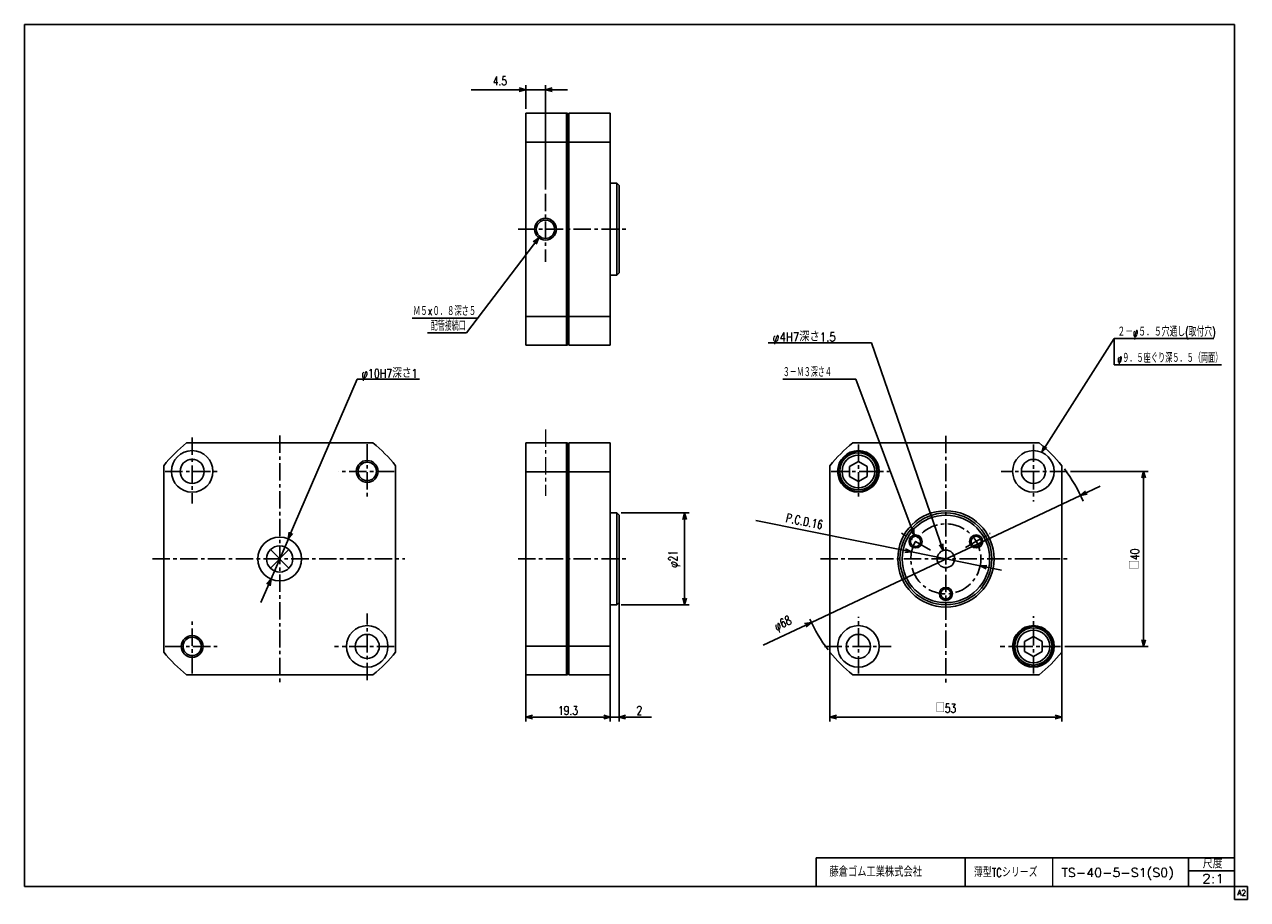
# Model space of a CAD drawing. Header units: millimetres. Extents: x -136 to 144, y -100 to 100.
import ezdxf
from ezdxf.enums import TextEntityAlignment as Align

# ---------------------------------------------------------------- set-up
doc = ezdxf.new("R2010")
doc.units = ezdxf.units.MM
doc.header["$LTSCALE"] = 0.125
doc.linetypes.add('CENTER', pattern=[50.8, 31.75, -6.35, 6.35, -6.35])
doc.layers.add('ZUWAKU', color=7, linetype='Continuous')
doc.styles.add('FdaStyle0', font='txt.shx', dxfattribs={"width": 0.75, "bigfont": 'bigfont'})
doc.dimstyles.new('DaDimDiametricStyle', dxfattribs={"dimtxt": 2, "dimasz": 1.500001, "dimexe": 0.5, "dimexo": 0.5, "dimgap": 1, "dimtad": 3, "dimdsep": 46, "dimtxsty": 'FdaStyle0', "dimblk1": 'OPEN30', "dimblk2": 'OPEN30', "dimsah": 1, "dimcen": 0.09, "dimclrd": 4, "dimclre": 4, "dimclrt": 4, "dimadec": 0, "dimazin": 2, "dimtfac": 1, "dimtdec": 4, "dimtmove": 0, "dimatfit": 0, "dimfxl": 1, "dimarcsym": 0})
doc.dimstyles.new('DaDimRotatedStyle', dxfattribs={"dimtxt": 2, "dimasz": 1.500001, "dimexe": 1, "dimexo": 0.5, "dimgap": 1, "dimtad": 3, "dimdsep": 46, "dimtxsty": 'FdaStyle0', "dimblk1": 'OPEN30', "dimblk2": 'OPEN30', "dimsah": 1, "dimcen": 0.09, "dimclrd": 4, "dimclre": 4, "dimclrt": 4, "dimadec": 0, "dimazin": 2, "dimtfac": 1, "dimtdec": 4, "dimtmove": 0, "dimatfit": 0, "dimfxl": 1, "dimarcsym": 0})

# ---------------------------------------------------------------- blocks, each defined once
blk = doc.blocks.new('_OPEN30')
at = {"color": 0, "linetype": 'ByBlock', "lineweight": -2}
for p, q in [((-1, 0.267949), (0, 0)), ((0, 0), (-1, -0.267949)), ((0, 0), (-1, 0))]:
    blk.add_line(p, q, dxfattribs=at)
blk = doc.blocks.new('*D1')
at = {"color": 4, "linetype": 'Continuous', "lineweight": 25}
for p, q in [((0.37, -11.65), (15.87, -11.65)), ((14.87, -32.65), (14.87, -11.65)), ((0.37, -32.65), (15.87, -32.65))]:
    blk.add_line(p, q, dxfattribs=at)
at = {"color": 4, "xscale": 1.500001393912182, "yscale": 1.499994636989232}
for p, rotation in [((14.87, -11.65), 90), ((14.87, -32.65), 270)]:
    blk.add_blockref('_OPEN30', p, dxfattribs=dict(at, rotation=rotation))
at = {"color": 4, "insert": (13.87, -22.15), "char_height": 2, "width": 8.5, "attachment_point": 8, "rotation": 90, "style": 'FdaStyle0'}
blk.add_mtext('\\T1.00;φ21', dxfattribs=at)
blk = doc.blocks.new('*D2')
at = {"color": 4, "linetype": 'Continuous', "lineweight": 25}
for p, q in [((-21.43, -44.65), (-21.43, -59.3)), ((-2.13, -44.65), (-2.13, -59.3)), ((-21.43, -58.3), (-2.13, -58.3))]:
    blk.add_line(p, q, dxfattribs=at)
at = {"color": 4, "xscale": 1.500001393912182, "yscale": 1.499994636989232}
for p, rotation in [((-21.43, -58.3), 180), ((-2.13, -58.3), 360)]:
    blk.add_blockref('_OPEN30', p, dxfattribs=dict(at, rotation=rotation))
at = {"color": 4, "insert": (-11.78, -57.8), "char_height": 2, "width": 10.5, "attachment_point": 8, "style": 'FdaStyle0'}
blk.add_mtext('\\T1.00;19.3', dxfattribs=at)
blk = doc.blocks.new('*D3')
at = {"color": 4, "linetype": 'Continuous', "lineweight": 25}
for p, q in [((-0.13, -28.15), (-0.13, -59.3)), ((-2.13, -44.65), (-2.13, -59.3)), ((-2.13, -58.3), (-0.13, -58.3)), ((7.27, -58.3), (-0.13, -58.3))]:
    blk.add_line(p, q, dxfattribs=at)
at = {"color": 4, "xscale": 1.500001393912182, "yscale": 1.499994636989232, "rotation": 180}
blk.add_blockref('_OPEN30', (-0.13, -58.3), dxfattribs=at)
at = {"color": 4, "insert": (3.87, -57.8), "char_height": 2, "width": 4.5, "attachment_point": 7, "style": 'FdaStyle0'}
blk.add_mtext('\\T1.00;2', dxfattribs=at)
blk = doc.blocks.new('DC_GROUP_TS-40改1_1')
at = {"color": 4, "linetype": 'Continuous', "lineweight": 25}
for radius in [2.5, 2.1]:
    blk.add_circle((-16.93, 53.2), radius, dxfattribs=at)
blk = doc.blocks.new('DC_GROUP_TS-40改1_2')
at = {"color": 4, "linetype": 'Continuous', "lineweight": 25}
for radius in [1.5, 1.17]:
    blk.add_circle((74.57, -30.15), radius, dxfattribs=at)
blk = doc.blocks.new('DC_GROUP_TS-40改1_3')
at = {"color": 4, "linetype": 'Continuous', "lineweight": 25}
for radius in [1.5, 1.17]:
    blk.add_circle((74.57, -30.15), radius, dxfattribs=at)
blk = doc.blocks.new('DC_GROUP_TS-40改1_4')
at = {"color": 4, "linetype": 'Continuous', "lineweight": 25}
for radius in [1.5, 1.17]:
    blk.add_circle((74.57, -30.15), radius, dxfattribs=at)
blk = doc.blocks.new('DC_GROUP_TS-40改1_5')
at = {"color": 4, "linetype": 'Continuous', "lineweight": 25}
for radius in [1.5, 1.17]:
    blk.add_circle((81.49, -18.15), radius, dxfattribs=at)
blk = doc.blocks.new('DC_GROUP_TS-40改1_6')
at = {"color": 4, "linetype": 'Continuous', "lineweight": 25}
for radius in [1.5, 1.17]:
    blk.add_circle((81.49, -18.15), radius, dxfattribs=at)
blk = doc.blocks.new('DC_GROUP_TS-40改1_7')
at = {"color": 4, "linetype": 'Continuous', "lineweight": 25}
for radius in [1.5, 1.17]:
    blk.add_circle((81.49, -18.15), radius, dxfattribs=at)
blk = doc.blocks.new('DC_GROUP_TS-40改1_8')
at = {"color": 4, "linetype": 'Continuous', "lineweight": 25}
for radius in [1.5, 1.17]:
    blk.add_circle((67.64, -18.15), radius, dxfattribs=at)
blk = doc.blocks.new('DC_GROUP_TS-40改1_9')
at = {"color": 4, "linetype": 'Continuous', "lineweight": 25}
for radius in [1.5, 1.17]:
    blk.add_circle((67.64, -18.15), radius, dxfattribs=at)
blk = doc.blocks.new('DC_GROUP_TS-40改1_10')
at = {"color": 4, "linetype": 'Continuous', "lineweight": 25}
for radius in [1.5, 1.17]:
    blk.add_circle((67.64, -18.15), radius, dxfattribs=at)
blk = doc.blocks.new('*D14')
at = {"color": 4, "linetype": 'Continuous', "lineweight": 25}
for p, q in [((48.07, -39.45), (48.07, -59.3)), ((101.07, -39.45), (101.07, -59.3)), ((48.07, -58.3), (101.07, -58.3))]:
    blk.add_line(p, q, dxfattribs=at)
at = {"color": 4, "xscale": 1.500001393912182, "yscale": 1.499994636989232}
for p, rotation in [((48.07, -58.3), 180), ((101.07, -58.3), 360)]:
    blk.add_blockref('_OPEN30', p, dxfattribs=dict(at, rotation=rotation))
at = {"color": 4, "insert": (74.57, -57.3), "char_height": 2, "width": 8.5, "attachment_point": 8, "style": 'FdaStyle0'}
blk.add_mtext('\\T1.00;□53', dxfattribs=at)
blk = doc.blocks.new('*D15')
at = {"color": 4, "linetype": 'Continuous', "lineweight": 25}
for p, q in [((103.06, -2.15), (120.76, -2.15)), ((119.76, -2.15), (119.76, -42.15)), ((101.77, -42.15), (120.76, -42.15))]:
    blk.add_line(p, q, dxfattribs=at)
at = {"color": 4, "xscale": 1.500001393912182, "yscale": 1.499994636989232}
for p, rotation in [((119.76, -2.15), 90), ((119.76, -42.15), 270)]:
    blk.add_blockref('_OPEN30', p, dxfattribs=dict(at, rotation=rotation))
at = {"color": 4, "insert": (118.76, -22.15), "char_height": 2, "width": 8.5, "attachment_point": 8, "rotation": 90, "style": 'FdaStyle0'}
blk.add_mtext('\\T1.00;□40', dxfattribs=at)
blk = doc.blocks.new('*D16')
at = {"color": 4, "linetype": 'Continuous', "lineweight": 25}
for p, q in [((31.16, -13.37), (66.73, -20.56)), ((82.41, -23.73), (66.73, -20.56)), ((87.31, -24.72), (82.41, -23.73))]:
    blk.add_line(p, q, dxfattribs=at)
at = {"color": 4, "xscale": 1.500001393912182, "yscale": 1.499994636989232}
for p, rotation in [((66.73, -20.56), 348.5677934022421), ((82.41, -23.73), 168.5677934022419)]:
    blk.add_blockref('_OPEN30', p, dxfattribs=dict(at, rotation=rotation))
at = {"color": 4, "insert": (46.22, -15.39), "char_height": 2, "width": 18.5, "attachment_point": 9, "rotation": 348.5678, "style": 'FdaStyle0'}
blk.add_mtext('\\T1.00;P.C.D.16', dxfattribs=at)
blk = doc.blocks.new('DC_GROUP_TS-40改1_11')
at = {"color": 4, "linetype": 'Continuous', "lineweight": 25}
for radius in [2.5, 2.1]:
    blk.add_circle((-57.67, -2.15), radius, dxfattribs=at)
blk = doc.blocks.new('DC_GROUP_TS-40改1_12')
at = {"color": 4, "linetype": 'Continuous', "lineweight": 25}
for radius in [2.5, 2.1]:
    blk.add_circle((-97.67, -42.15), radius, dxfattribs=at)
blk = doc.blocks.new('*D19')
at = {"color": 4, "linetype": 'Continuous', "lineweight": 25}
for p, q in [((109.84, -5.5), (105.32, -7.64)), ((105.32, -7.64), (43.82, -36.66)), ((32.78, -41.86), (43.82, -36.66))]:
    blk.add_line(p, q, dxfattribs=at)
at = {"color": 4, "xscale": 1.500001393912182, "yscale": 1.499994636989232}
for p, rotation in [((105.32, -7.64), 205.2616159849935), ((43.82, -36.66), 25.26161598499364)]:
    blk.add_blockref('_OPEN30', p, dxfattribs=dict(at, rotation=rotation))
at = {"color": 4, "insert": (39.77, -37.46), "char_height": 2, "width": 8.5, "attachment_point": 9, "rotation": 25.2616, "style": 'FdaStyle0'}
blk.add_mtext('\\T1.00;φ68', dxfattribs=at)
blk = doc.blocks.new('DC_GROUP_TS-40改1_13')
at = {"color": 4, "linetype": 'Continuous', "lineweight": 25}
for p, q in [((-75.7, -17.55), (-59.99, 18.94)), ((-59.99, 18.94), (-45.76, 18.94))]:
    blk.add_line(p, q, dxfattribs=at)
at = {"color": 4, "xscale": 1.500001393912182, "yscale": 1.499994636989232, "rotation": 246.7129165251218}
blk.add_blockref('_OPEN30', (-75.7, -17.55), dxfattribs=at)
at = {"color": 4, "style": 'FdaStyle0', "width": 0.744186}
blk.add_text('φ10H7深さ1', height=2, dxfattribs=at).set_placement((-58.99, 19.24), (-46.19, 19.24), align=Align.FIT)
blk = doc.blocks.new('DC_GROUP_TS-40改1_14')
at = {"color": 4, "linetype": 'Continuous', "lineweight": 25}
for p, q in [((57.57, 27.27), (33.97, 27.27)), ((73.96, -20.24), (57.57, 27.27))]:
    blk.add_line(p, q, dxfattribs=at)
at = {"color": 4, "xscale": 1.500001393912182, "yscale": 1.499994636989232, "rotation": 289.0284220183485}
blk.add_blockref('_OPEN30', (73.96, -20.24), dxfattribs=at)
at = {"color": 4, "style": 'FdaStyle0', "width": 0.75}
blk.add_text('φ4H7深さ1.5', height=2, dxfattribs=at).set_placement((34.97, 27.57), (49.37, 27.57), align=Align.FIT)
blk = doc.blocks.new('DA_IMAGEDIMGROUP_1')
at = {"color": 4, "linetype": 'Continuous', "lineweight": 25}
for p, q in [((-33.94, 85.09), (-21.43, 85.09)), ((-21.43, 80.7), (-21.43, 86.09)), ((-16.93, 85.09), (-21.43, 85.09)), ((-16.93, 62.3), (-16.93, 86.09)), ((-11.93, 85.09), (-16.93, 85.09))]:
    blk.add_line(p, q, dxfattribs=at)
at = {"color": 4, "xscale": 1.500001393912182, "yscale": 1.499994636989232}
for p, rotation in [((-21.43, 85.09), 360), ((-16.93, 85.09), 180)]:
    blk.add_blockref('_OPEN30', p, dxfattribs=dict(at, rotation=rotation))
at = {"color": 4, "insert": (-25.74, 86.09), "char_height": 2, "width": 8.5, "attachment_point": 9, "style": 'FdaStyle0'}
blk.add_mtext('\\T1.00;4.5', dxfattribs=at)

msp = doc.modelspace()

# ---------------------------------------------------------------- linework, layer by layer
at = {"color": 4, "linetype": 'Continuous', "lineweight": 25}
for p, q in [((-21.427, 79.7), (-21.427, 26.7)), ((-21.427, 79.7), (-11.877, 79.7)), ((-12.127, 79.7), (-12.127, 26.7)), ((-11.877, 79.7), (-11.877, 26.7)), ((-11.577, 79.7), (-11.577, 26.7)), ((-11.577, 79.7), (-2.127, 79.7)), ((-2.127, 26.7), (-2.127, 79.7)), ((-11.577, 77.2), (-11.877, 77.2)), ((-21.427, 73.111), (-11.877, 73.111)), ((-11.577, 73.111), (-2.127, 73.111)), ((-0.627, 63.7), (-2.127, 63.7)), ((-0.627, 42.7), (-0.627, 63.7)), ((-0.127, 63.2), (-0.627, 63.7)), ((-0.127, 63.2), (-0.127, 43.2)), ((-18.487, 51.246), (-35.019, 29.541)), ((-0.627, 42.7), (-2.127, 42.7)), ((-0.127, 43.2), (-0.627, 42.7)), ((-32.461, 32.899), (-47.421, 32.899)), ((-21.427, 33.288), (-11.877, 33.288)), ((-11.577, 33.288), (-2.127, 33.288)), ((-35.019, 29.541), (-43.892, 29.541)), ((-11.577, 29.2), (-11.877, 29.2)), ((96.481, 2.252), (113.038, 28.198)), ((113.038, 28.198), (135.739, 28.198)), ((113.038, 28.198), (113.038, 22.198)), ((-21.427, 26.7), (-11.877, 26.7)), ((-11.577, 26.7), (-2.127, 26.7)), ((113.038, 22.198), (137.582, 22.198)), ((37.293, 18.937), (53.961, 18.937)), ((67.298, -16.686), (53.961, 18.937)), ((-56.373, 4.353), (-98.975, 4.353)), ((-21.427, 4.353), (-21.427, -48.647)), ((-21.427, 4.353), (-11.877, 4.353)), ((-12.127, 4.353), (-12.127, -48.647)), ((-11.877, 4.353), (-11.877, -48.647)), ((-11.577, 4.353), (-11.577, -48.647)), ((-11.577, 4.353), (-2.127, 4.353)), ((-2.127, -48.647), (-2.127, 4.353)), ((95.868, 4.353), (53.265, 4.353)), ((-11.577, 1.853), (-11.877, 1.853)), ((52.567, -1.012), (54.567, 0.143)), ((54.567, 0.143), (56.567, -1.012)), ((-104.174, -0.846), (-104.174, -43.449)), ((-51.174, -43.449), (-51.174, -0.846)), ((-21.427, -2.236), (-11.877, -2.236)), ((-11.577, -2.236), (-2.127, -2.236)), ((48.067, -0.846), (48.067, -43.449)), ((52.567, -3.282), (52.567, -1.012)), ((56.567, -1.012), (56.567, -3.282)), ((101.067, -43.449), (101.067, -0.846)), ((54.567, -4.437), (52.567, -3.282)), ((56.567, -3.282), (54.567, -4.437)), ((-0.627, -11.647), (-2.127, -11.647)), ((-0.627, -32.647), (-0.627, -11.647)), ((-0.127, -12.147), (-0.627, -11.647)), ((-0.127, -12.147), (-0.127, -32.147)), ((-75.697, -17.554), (-79.651, -26.74)), ((-79.795, -24.268), (-75.553, -20.026)), ((-79.795, -20.026), (-75.553, -24.268)), ((-79.651, -26.74), (-81.958, -32.1)), ((-0.627, -32.647), (-2.127, -32.647)), ((-0.127, -32.147), (-0.627, -32.647)), ((92.567, -41.012), (94.567, -39.857)), ((92.567, -43.282), (92.567, -41.012)), ((94.567, -39.857), (96.567, -41.012)), ((96.567, -41.012), (96.567, -43.282)), ((-21.427, -42.058), (-11.877, -42.058)), ((-11.577, -42.058), (-2.127, -42.058)), ((94.567, -44.437), (92.567, -43.282)), ((96.567, -43.282), (94.567, -44.437)), ((-11.577, -46.147), (-11.877, -46.147)), ((-98.975, -48.647), (-56.373, -48.647)), ((-21.427, -48.647), (-11.877, -48.647)), ((-11.577, -48.647), (-2.127, -48.647)), ((53.265, -48.647), (95.868, -48.647))]:
    msp.add_line(p, q, dxfattribs=at)
at = {"color": 4, "linetype": 'CENTER', "lineweight": 25}
for p, q in [((-16.927, 61.304), (-16.927, 45.725)), ((-23.207, 53.2), (1.443, 53.2)), ((-77.674, 6.055), (-77.674, -50.672)), ((74.567, 5.968), (74.567, -50.934)), ((-97.674, 5.581), (-97.674, -9.456)), ((-57.674, 4.053), (-57.674, -8.41)), ((54.567, 4.015), (54.567, -8.658)), ((94.567, 4.015), (94.567, -9.054)), ((-103.836, -2.147), (-91.17, -2.147)), ((-51.512, -2.147), (-64.244, -2.147)), ((48.367, -2.147), (61.574, -2.147)), ((102.294, -2.147), (87.173, -2.147)), ((71.075, -20.131), (64.396, -16.275)), ((79.065, -19.55), (84.673, -16.312)), ((-106.768, -22.147), (-49.082, -22.147)), ((-23.207, -22.147), (1.443, -22.147)), ((45.909, -22.147), (102.898, -22.147)), ((-97.674, -48.347), (-97.674, -35.946)), ((-57.674, -49.875), (-57.674, -34.621)), ((54.567, -48.309), (54.567, -35.41)), ((94.567, -48.309), (94.567, -35.231)), ((-103.836, -42.147), (-91.519, -42.147)), ((-51.512, -42.147), (-65.115, -42.147)), ((46.839, -42.147), (62.092, -42.147)), ((100.766, -42.147), (86.972, -42.147))]:
    msp.add_line(p, q, dxfattribs=at)
at = {"color": 4, "linetype": 'CENTER', "lineweight": 13}
msp.add_line((-16.927, 7.465), (-16.927, -7.761), dxfattribs=at)
at = {"color": 4, "linetype": 'Continuous', "lineweight": 25}
for centre, radius in [((-97.674, -2.147), 4.75), ((-97.674, -2.147), 2.75), ((54.567, -2.147), 4.75), ((54.567, -2.147), 4.6), ((54.567, -2.147), 4.25), ((54.567, -2.147), 3.73), ((94.567, -2.147), 4.75), ((94.567, -2.147), 2.75), ((74.567, -22.147), 11), ((74.567, -22.147), 10.5), ((74.567, -22.147), 10), ((-77.674, -22.147), 5), ((-77.674, -22.147), 3), ((74.567, -22.147), 2), ((-57.674, -42.147), 4.75), ((54.567, -42.147), 4.75), ((94.567, -42.147), 4.75), ((94.567, -42.147), 4.6), ((94.567, -42.147), 4.25), ((94.567, -42.147), 3.73), ((-57.674, -42.147), 2.75), ((54.567, -42.147), 2.75)]:
    msp.add_circle(centre, radius, dxfattribs=at)
at = {"color": 4, "linetype": 'CENTER', "lineweight": 25}
msp.add_circle((74.567, -22.147), 8, dxfattribs=at)
at = {"color": 4, "linetype": 'Continuous', "lineweight": 25}
for centre, start, end in [((-77.674, -22.147), 128.79325, 141.20675), ((-77.674, -22.147), 38.79325, 51.20675), ((74.567, -22.147), 128.79325, 141.20675), ((74.567, -22.147), 38.79325, 51.20675), ((74.567, -22.147), 22.7989, 37.22393), ((74.567, -22.147), 203.92334, 217.721), ((-77.674, -22.147), 218.79325, 231.20675), ((-77.674, -22.147), 308.79325, 321.20675), ((74.567, -22.147), 218.79325, 231.20675), ((74.567, -22.147), 308.79325, 321.20675)]:
    msp.add_arc(centre, 34, start, end, dxfattribs=at)
at = {"layer": 'ZUWAKU', "color": 5, "linetype": 'Continuous', "lineweight": 25}
for p, q in [((140.5, 100), (-136, 100)), ((-136, -97), (-136, 100)), ((140.5, -100), (140.5, 100)), ((143.5, -97), (-136, -97)), ((143.5, -100), (143.5, -97)), ((143.5, -100), (140.5, -100))]:
    msp.add_line(p, q, dxfattribs=at)
at = {"layer": 'ZUWAKU', "color": 4, "linetype": 'Continuous', "lineweight": 25}
for p, q in [((44.953, -90.452), (140.453, -90.452)), ((44.953, -97), (44.953, -90.452)), ((78.953, -90.452), (78.953, -97)), ((130.021, -97), (130.021, -90.452)), ((130.021, -93.452), (140.453, -93.452))]:
    msp.add_line(p, q, dxfattribs=at)
at = {"layer": 'ZUWAKU', "color": 4, "linetype": 'Continuous', "lineweight": 13}
msp.add_line((98.953, -90.452), (98.953, -97), dxfattribs=at)

# ---------------------------------------------------------------- block references
at = {"linetype": 'Continuous'}
for name in ['DA_IMAGEDIMGROUP_1', 'DC_GROUP_TS-40改1_1', 'DC_GROUP_TS-40改1_14', 'DC_GROUP_TS-40改1_13', 'DC_GROUP_TS-40改1_11', 'DC_GROUP_TS-40改1_8', 'DC_GROUP_TS-40改1_9', 'DC_GROUP_TS-40改1_10', 'DC_GROUP_TS-40改1_5', 'DC_GROUP_TS-40改1_6', 'DC_GROUP_TS-40改1_7', 'DC_GROUP_TS-40改1_2', 'DC_GROUP_TS-40改1_3', 'DC_GROUP_TS-40改1_4', 'DC_GROUP_TS-40改1_12']:
    msp.add_blockref(name, (0, 0), dxfattribs=at)
at = {"color": 4, "xscale": 1.500001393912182, "yscale": 1.499994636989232}
for p, rotation in [((-18.487, 51.246), 52.70535061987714), ((96.481, 2.252), 237.4557394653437), ((67.298, -16.686), 290.5245273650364), ((-79.651, -26.74), 66.71291652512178)]:
    msp.add_blockref('_OPEN30', p, dxfattribs=dict(at, rotation=rotation))

# ---------------------------------------------------------------- texts
at = {"color": 4, "style": 'FdaStyle0'}
for s, height, width, p, p2 in [('Ｍ５×０．８深さ５', 2, 0.666667, (-47.186, 33.399), (-32.786, 33.399)), ('配管接続口', 2, 0.666667, (-43.163, 30.041), (-35.163, 30.041)), ('２－φ５．５穴通し(取付穴)', 2, 0.682927, (113.755, 28.698), (136.155, 28.698)), ('φ９．５座ぐり深５．５（両面）', 2, 0.666667, (113.755, 22.698), (137.755, 22.698)), ('３－Ｍ３深さ４', 2, 0.666667, (37.293, 19.437), (48.493, 19.437)), ('2:1', 2.1, 0.8, (133.122, -96.268), (138.162, -96.268))]:
    msp.add_text(s, height=height, dxfattribs=dict(at, width=width)).set_placement(p, p2, align=Align.FIT)
at = {"layer": 'ZUWAKU', "color": 4, "style": 'FdaStyle0'}
for s, height, width, p, p2 in [('藤倉ゴム工業株式会社', 2.25, 0.652778, (47.96, -94.781), (69.11, -94.781)), ('尺度', 1.9, 0.749175, (133.261, -92.842), (137.801, -92.842)), ('薄型TCシリーズ', 2, 0.731156, (80.984, -94.846), (95.534, -94.846)), ('TS-40-5-S1(S0)', 2, 0.8208, (100.984, -94.846), (126.634, -94.846))]:
    msp.add_text(s, height=height, dxfattribs=dict(at, width=width)).set_placement(p, p2, align=Align.FIT)
at = {"layer": 'ZUWAKU', "color": 7, "style": 'FdaStyle0', "width": 0.8}
msp.add_text('A2', height=1.25, dxfattribs=at).set_placement((141.154, -99.062), (143.154, -99.062), align=Align.FIT)

# ---------------------------------------------------------------- dimensions: what is measured, and where the dimension line sits
at = {"linetype": 'Continuous', "lineweight": 13}
for base, p1, p2, text, picture, middle in [((119.76, -42.147), (102.562, -2.147), (101.266, -42.147), '□<>', '*D15', (119.76, -22.147)), ((14.875, -11.647), (-0.127, -32.647), (-0.127, -11.647), 'φ<>', '*D1', (14.875, -22.147))]:
    dim = msp.add_linear_dim(base=base, p1=p1, p2=p2, angle=90, text=text, dimstyle='DaDimRotatedStyle', override={"dimtxt": 2, "dimasz": 1.500001, "dimexe": 1, "dimexo": 0.5, "dimgap": 1, "dimtad": 3, "dimtih": 0, "dimtoh": 0, "dimdec": 2, "dimzin": 8, "dimtxsty": 'FdaStyle0', "dimblk1": 'OPEN30', "dimblk2": 'OPEN30', "dimsah": 1, "dimclrd": 4, "dimclre": 4, "dimclrt": 4, "dimazin": 2, "dimtofl": 1, "dimatfit": 0, "dimtolj": 0, "dimtzin": 8}, dxfattribs=at)
    dim.commit()
    dim.dimension.update_dxf_attribs({"geometry": picture, "text_midpoint": middle})
for p1, p2, text, picture, middle in [((43.818, -36.657), (105.315, -7.638), 'φ68', '*D19', (37.177, -37.579)), ((66.725, -20.561), (82.408, -23.733), 'P.C.D.16', '*D16', (40.143, -13.145))]:
    dim = msp.add_diameter_dim_2p(p1=p1, p2=p2, text=text, dimstyle='DaDimDiametricStyle', override={"dimtxt": 2, "dimasz": 1.500001, "dimexe": 0.5, "dimexo": 0.5, "dimgap": 1, "dimtad": 3, "dimtih": 0, "dimtoh": 0, "dimdec": 2, "dimzin": 8, "dimtxsty": 'FdaStyle0', "dimblk1": 'OPEN30', "dimblk2": 'OPEN30', "dimsah": 1, "dimclrd": 4, "dimclre": 4, "dimclrt": 4, "dimazin": 2, "dimtofl": 1, "dimatfit": 0, "dimtolj": 0, "dimtzin": 8}, dxfattribs=at)
    dim.commit()
    dim.dimension.update_dxf_attribs({"geometry": picture, "text_midpoint": middle})
at = {"linetype": 'Continuous', "lineweight": 25}
for base, p1, p2, picture, middle in [((-0.127, -58.303), (-2.127, -44.147), (-0.127, -27.647), '*D3', (4.673, -58.303)), ((-2.127, -58.303), (-21.427, -44.147), (-2.127, -44.147), '*D2', (-11.777, -58.303))]:
    dim = msp.add_linear_dim(base=base, p1=p1, p2=p2, dimstyle='DaDimRotatedStyle', override={"dimtxt": 2, "dimasz": 1.500001, "dimexe": 1, "dimexo": 0.5, "dimgap": 0.5, "dimtad": 3, "dimtih": 0, "dimtoh": 0, "dimdec": 2, "dimzin": 8, "dimtxsty": 'FdaStyle0', "dimblk1": 'OPEN30', "dimblk2": 'OPEN30', "dimsah": 1, "dimclrd": 4, "dimclre": 4, "dimclrt": 4, "dimazin": 2, "dimtofl": 1, "dimatfit": 0, "dimtolj": 0, "dimtzin": 8}, dxfattribs=at)
    dim.commit()
    dim.dimension.update_dxf_attribs({"geometry": picture, "text_midpoint": middle})
at = {"linetype": 'Continuous', "lineweight": 13}
dim = msp.add_linear_dim(base=(101.067, -58.303), p1=(48.067, -38.949), p2=(101.067, -38.949), text='□<>', dimstyle='DaDimRotatedStyle', override={"dimtxt": 2, "dimasz": 1.500001, "dimexe": 1, "dimexo": 0.5, "dimgap": 1, "dimtad": 3, "dimtih": 0, "dimtoh": 0, "dimdec": 2, "dimzin": 8, "dimtxsty": 'FdaStyle0', "dimblk1": 'OPEN30', "dimblk2": 'OPEN30', "dimsah": 1, "dimclrd": 4, "dimclre": 4, "dimclrt": 4, "dimazin": 2, "dimtofl": 1, "dimatfit": 0, "dimtolj": 0, "dimtzin": 8}, dxfattribs=at)
dim.commit()
dim.dimension.update_dxf_attribs({"geometry": '*D14', "text_midpoint": (74.567, -58.303)})

doc.saveas('drawing.dxf')
